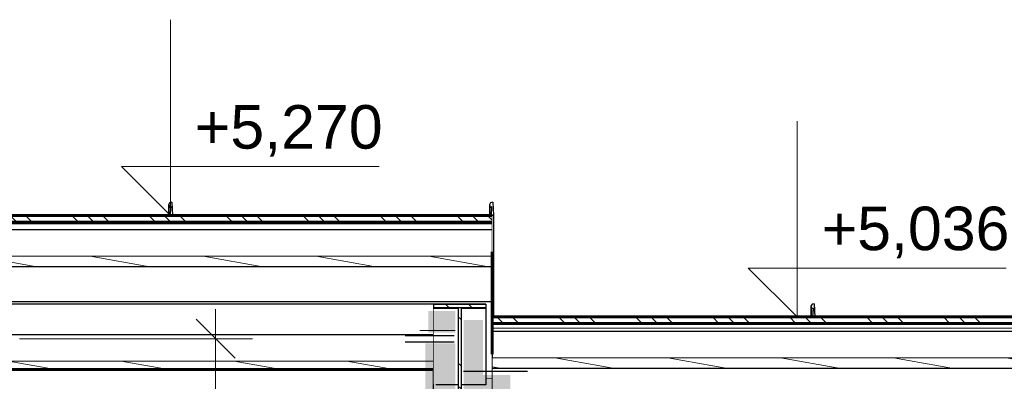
# Model space of a CAD drawing. Header units: millimetres. Extents: x -543656 to -529918, y -2500 to 6290.
# Tile 41 of 58: x -537204 to -534944, y 4888 to 5720. Entities that reach past the tile are written whole.
import ezdxf

# ---------------------------------------------------------------- set-up
doc = ezdxf.new("R2010")
doc.units = ezdxf.units.MM
doc.header["$MEASUREMENT"] = 0
doc.linetypes.add('Wipeout_Contour', pattern=[1000, 0, -1000])
for name, color, linetype in [('2 - KÓTA NS.2D', 7, 'Continuous'), ('2 - ČÁRA HLAVNÍ.2D', 7, 'Continuous'), ('4 - OBKLADY VNĚJŠÍ.3D', 7, 'Continuous'), ('4 - PRVKY KLEMPÍŘSKÉ.3D', 7, 'Continuous'), ('4 - PRVKY ZÁMEČNICKÉ.3D', 7, 'Continuous'), ('4 - STŘEŠNÍ KRYTINA.3D', 7, 'Continuous'), ('Konstrukce – Dělicí čáry vrstev', 7, 'Continuous'), ('Výplně - Povrchové', 7, 'Continuous'), ('Výplně – Řezové', 7, 'Continuous')]:
    doc.layers.add(name, color=color, linetype=linetype)
doc.styles.add('GENEROVANÝ_STYL_1', font='Arial.ttf')
doc.linetypes.add('ČÁRA PAROZÁBRANA', pattern='A,0,[1,B ŘEZ B-B´1.Shx,S=2.380952,R=0,X=0,Y=0.0075],-300,0', length=300)
doc.dimstyles.new('GENEROVANÝ_STYL__1', dxfattribs={"dimtxt": 100, "dimasz": 85.5, "dimexe": 0.18, "dimexo": 450, "dimgap": 0, "dimtad": 1, "dimdec": 0, "dimzin": 0, "dimdsep": 46, "dimtxsty": 'GENEROVANÝ_STYL_1', "dimblk": 'ARROWHEAD_6', "dimblk1": 'ARROWHEAD_6', "dimblk2": 'ARROWHEAD_6', "dimcen": 0.09, "dimclrd": 256, "dimclre": 256, "dimclrt": 256, "dimazin": 0, "dimtfac": 1, "dimtdec": 4, "dimtmove": 0, "dimatfit": 3, "dimfxl": 1, "dimtolj": 1, "dimtzin": 0, "dimarcsym": 0})
pattern_1 = [(135, (-1697940.48, 0), (88.388348, 88.388348), []), (135, (-1697958.16, -17.68), (88.388348, 88.388348), []), (135, (-1697975.84, -35.36), (88.388348, 88.388348), [])]
pattern_2 = [(0, (-1697940.485, 0), (0, 15), [])]
pattern_3 = [(170, (-1697940.485, 0), (7.8141678, 44.3163477), [])]

# ---------------------------------------------------------------- blocks, each defined once
blk = doc.blocks.new('Řez_19', base_point=(-1697940.5, 0))
at = {"color": 254, "linetype": 'Wipeout_Contour', "lineweight": 0, "ltscale": 5361503.890752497}
blk.add_wipeout([(-536134.2, 4661.3), (-536139.2, 4661.3), (-536139.2, 500), (-536119.2, 500), (-536119.2, 4894.8), (-536134.2, 4894.8), (-536134.2, 4879.8), (-536139.2, 4879.8), (-536139.2, 4833.9), (-536134.2, 4833.9)], dxfattribs=at).dxf.layer = 'Výplně - Povrchové'
at = {"layer": '4 - STŘEŠNÍ KRYTINA.3D', "color": 181, "linetype": 'Continuous', "lineweight": 30, "true_color": 0x9e3eff}
blk.add_line((-536119.2, 4894.8), (-536134.2, 4894.8), dxfattribs=at)
blk = doc.blocks.new('Řez_20', base_point=(-1697940.5, 0))
at = {"layer": 'Výplně – Řezové', "linetype": 'Continuous', "lineweight": 0, "true_color": 0x000000}
h = blk.add_hatch(dxfattribs=at)
h.set_pattern_fill('KOV_HLINÍK', color=18, style=0, pattern_type=2)
h.set_pattern_definition(pattern_1)
h.paths.add_polyline_path([(-537594.2, 5254.4), (-536119.2, 5254.4), (-536119.2, 5269.5), (-536121.7, 5269.5), (-536121.7, 5269.5), (-537594.2, 5269.5)])
h = blk.add_hatch(dxfattribs=at)
h.set_pattern_fill('DESKY_CETRIS__OSB____', color=18, style=0, pattern_type=2)
h.set_pattern_definition(pattern_2)
h.paths.add_polyline_path([(-537594.2, 5236.3), (-536119.2, 5236.3), (-536119.2, 5254.4), (-537594.2, 5254.4)])
h = blk.add_hatch(dxfattribs=at)
h.set_pattern_fill('DŘEVO___BEDNĚNÍ', color=18, style=0, pattern_type=2)
h.set_pattern_definition(pattern_3)
h.paths.add_polyline_path([(-537594.2, 5175.8), (-537594.2, 5151.7), (-536119.2, 5151.7), (-536119.2, 5175.8)])
at = {"layer": '4 - STŘEŠNÍ KRYTINA.3D', "color": 181, "linetype": 'Continuous', "lineweight": 15, "true_color": 0x9e3eff}
for p, q in [((-537594.2, 5269.5), (-537594.2, 5254.4)), ((-536119.2, 5269.5), (-536119.2, 5254.4))]:
    blk.add_line(p, q, dxfattribs=at)
at = {"layer": '4 - STŘEŠNÍ KRYTINA.3D', "color": 181, "linetype": 'Continuous', "lineweight": 60, "true_color": 0x9e3eff}
for p, q in [((-536858.7, 5269.5), (-537594.2, 5269.5)), ((-536119.2, 5269.5), (-536853.7, 5269.5))]:
    blk.add_line(p, q, dxfattribs=at)
at = {"layer": '4 - STŘEŠNÍ KRYTINA.3D', "color": 7, "linetype": 'Continuous', "lineweight": 30, "flags": 128}
for points in [[(-537594.2, 5254.4), (-537594.2, 5236.3), (-537594.2, 5175.8)], [(-536119.2, 5254.4), (-536119.2, 5236.3), (-536119.2, 5175.8)]]:
    blk.add_lwpolyline(points, dxfattribs=at)
at = {"layer": 'Konstrukce – Dělicí čáry vrstev', "color": 181, "linetype": 'Continuous', "lineweight": 60, "true_color": 0x9e3eff}
for p, q in [((-536853.7, 5269.5), (-536858.7, 5269.5)), ((-536119.2, 5254.4), (-537594.2, 5254.4))]:
    blk.add_line(p, q, dxfattribs=at)
at = {"layer": 'Konstrukce – Dělicí čáry vrstev', "color": 7, "linetype": 'Continuous', "lineweight": 30}
for p, q in [((-536119.2, 5236.3), (-537594.2, 5236.3)), ((-536119.2, 5151.7), (-537594.2, 5151.7))]:
    blk.add_line(p, q, dxfattribs=at)
at = {"layer": 'Konstrukce – Dělicí čáry vrstev', "color": 181, "linetype": 'ČÁRA PAROZÁBRANA', "lineweight": 15, "true_color": 0x9e3eff}
blk.add_line((-536119.2, 5175.8), (-537594.2, 5175.8), dxfattribs=at)
at = {"color": 254, "linetype": 'Wipeout_Contour', "lineweight": 0, "ltscale": 3225640.125871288}
blk.add_wipeout([(-537594.2, 5071.1), (-537594.2, 4894.8), (-537579.2, 4894.8), (-537579.2, 5065.8), (-537576.2, 5065.8), (-537576.2, 5071.1)], dxfattribs=at).dxf.layer = 'Výplně - Povrchové'
at = {"layer": '4 - STŘEŠNÍ KRYTINA.3D', "color": 181, "linetype": 'Continuous', "lineweight": 30, "true_color": 0x9e3eff}
blk.add_line((-537594.2, 4894.8), (-537594.2, 5071.1), dxfattribs=at)
at = {"layer": '4 - STŘEŠNÍ KRYTINA.3D', "color": 7, "linetype": 'Continuous', "lineweight": 0, "flags": 128}
blk.add_lwpolyline([(-537594.2, 5175.8), (-537594.2, 5151.7), (-537594.2, 5071.1)], dxfattribs=at)
at = {"color": 254, "linetype": 'Wipeout_Contour', "lineweight": 0, "ltscale": 3219796.690204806}
blk.add_wipeout([(-537574.2, 5071.1), (-537574.2, 5065.8), (-536134.2, 5065.8), (-536134.2, 4894.8), (-536119.2, 4894.8), (-536119.2, 5071.1)], dxfattribs=at).dxf.layer = 'Výplně - Povrchové'
at = {"layer": '4 - STŘEŠNÍ KRYTINA.3D', "color": 7, "linetype": 'Continuous', "lineweight": 30}
blk.add_line((-536119.2, 5071.1), (-537594.2, 5071.1), dxfattribs=at)
at = {"layer": '4 - STŘEŠNÍ KRYTINA.3D', "color": 181, "linetype": 'Continuous', "lineweight": 30, "true_color": 0x9e3eff}
blk.add_line((-536119.2, 5071.1), (-536119.2, 5036.1), dxfattribs=at)
at = {"layer": '4 - STŘEŠNÍ KRYTINA.3D', "color": 7, "linetype": 'Continuous', "lineweight": 0, "flags": 128}
blk.add_lwpolyline([(-536119.2, 5175.8), (-536119.2, 5151.7), (-536119.2, 5071.1)], dxfattribs=at)
blk = doc.blocks.new('Řez_22', base_point=(-1697940.5, 0))
at = {"layer": 'Výplně – Řezové', "linetype": 'Continuous', "lineweight": 0, "true_color": 0x000000}
h = blk.add_hatch(dxfattribs=at)
h.set_pattern_fill('KOV_HLINÍK', color=18, style=0, pattern_type=2)
h.set_pattern_definition(pattern_1)
h.paths.add_polyline_path([(-534644.2, 5036.1), (-536119.2, 5036.1), (-536119.2, 5021), (-534644.2, 5021)])
h = blk.add_hatch(dxfattribs=at)
h.set_pattern_fill('DESKY_CETRIS__OSB____', color=18, style=0, pattern_type=2)
h.set_pattern_definition(pattern_2)
h.paths.add_polyline_path([(-536119.2, 5002.7), (-534644.2, 5002.7), (-534644.2, 5021), (-536119.2, 5021)])
h = blk.add_hatch(dxfattribs=at)
h.set_pattern_fill('DŘEVO___BEDNĚNÍ', color=18, style=0, pattern_type=2)
h.set_pattern_definition(pattern_3)
h.paths.add_polyline_path([(-534644.2, 4942), (-536119.2, 4942), (-536119.2, 4917.7), (-534644.2, 4917.7)])
at = {"layer": '4 - STŘEŠNÍ KRYTINA.3D', "color": 181, "linetype": 'Continuous', "lineweight": 15, "true_color": 0x9e3eff}
for p, q in [((-536119.2, 5036.1), (-536119.2, 5021)), ((-534644.2, 5036.1), (-534644.2, 5021))]:
    blk.add_line(p, q, dxfattribs=at)
at = {"layer": '4 - STŘEŠNÍ KRYTINA.3D', "color": 181, "linetype": 'Continuous', "lineweight": 60, "true_color": 0x9e3eff}
for p, q in [((-535383.7, 5036.1), (-536119.2, 5036.1)), ((-534644.2, 5036.1), (-535378.7, 5036.1))]:
    blk.add_line(p, q, dxfattribs=at)
at = {"layer": '4 - STŘEŠNÍ KRYTINA.3D', "color": 7, "linetype": 'Continuous', "lineweight": 30, "flags": 128}
for points in [[(-536119.2, 5021), (-536119.2, 5002.7), (-536119.2, 4942)], [(-534644.2, 5021), (-534644.2, 5002.7), (-534644.2, 4942)]]:
    blk.add_lwpolyline(points, dxfattribs=at)
at = {"layer": '4 - STŘEŠNÍ KRYTINA.3D', "color": 7, "linetype": 'Continuous', "lineweight": 0, "flags": 128}
blk.add_lwpolyline([(-534644.2, 4942), (-534644.2, 4917.7), (-534644.2, 4836.7)], dxfattribs=at)
at = {"layer": 'Konstrukce – Dělicí čáry vrstev', "color": 181, "linetype": 'Continuous', "lineweight": 60, "true_color": 0x9e3eff}
for p, q in [((-534644.2, 5021), (-536119.2, 5021)), ((-535378.7, 5036.1), (-535383.7, 5036.1))]:
    blk.add_line(p, q, dxfattribs=at)
at = {"layer": 'Konstrukce – Dělicí čáry vrstev', "color": 7, "linetype": 'Continuous', "lineweight": 30}
for p, q in [((-534644.2, 5002.7), (-536119.2, 5002.7)), ((-534644.2, 4917.7), (-536119.2, 4917.7))]:
    blk.add_line(p, q, dxfattribs=at)
at = {"layer": 'Konstrukce – Dělicí čáry vrstev', "color": 181, "linetype": 'ČÁRA PAROZÁBRANA', "lineweight": 15, "true_color": 0x9e3eff}
blk.add_line((-534644.2, 4942), (-536119.2, 4942), dxfattribs=at)
at = {"color": 254, "linetype": 'Wipeout_Contour', "lineweight": 0, "ltscale": 3214495.222316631}
blk.add_wipeout([(-536119.2, 4836.7), (-536119.2, 4609.7), (-536104.2, 4609.7), (-536104.2, 4829.9), (-534961.2, 4829.9), (-534961.2, 4836.7)], dxfattribs=at).dxf.layer = 'Výplně - Povrchové'
at = {"layer": '4 - STŘEŠNÍ KRYTINA.3D', "color": 181, "linetype": 'Continuous', "lineweight": 30, "true_color": 0x9e3eff}
blk.add_line((-536119.2, 4609.7), (-536119.2, 4836.7), dxfattribs=at)
at = {"layer": '4 - STŘEŠNÍ KRYTINA.3D', "color": 7, "linetype": 'Continuous', "lineweight": 30}
blk.add_line((-534961.2, 4836.7), (-536119.2, 4836.7), dxfattribs=at)
at = {"layer": '4 - STŘEŠNÍ KRYTINA.3D', "color": 7, "linetype": 'Continuous', "lineweight": 0, "flags": 128}
blk.add_lwpolyline([(-536119.2, 4942), (-536119.2, 4917.7), (-536119.2, 4836.7)], dxfattribs=at)
at = {"layer": 'Konstrukce – Dělicí čáry vrstev', "color": 7, "linetype": 'Continuous', "lineweight": 30, "flags": 128}
blk.add_lwpolyline([(-534644.2, 4836.7), (-534663.2, 4836.7), (-534723.2, 4836.7), (-534883.2, 4836.7), (-534943.2, 4836.7), (-534961.2, 4836.7)], dxfattribs=at)
blk = doc.blocks.new('Řez_53', base_point=(-1697940.5, 0))
at = {"layer": '4 - OBKLADY VNĚJŠÍ.3D', "color": 7, "linetype": 'Continuous', "lineweight": 30}
blk.add_line((-536254.2, 5065.8), (-537459.2, 5065.8), dxfattribs=at)
at = {"layer": 'Konstrukce – Dělicí čáry vrstev', "color": 7, "linetype": 'Continuous', "lineweight": 30}
for p, q in [((-537459.2, 5065.8), (-537459.2, 5055.9)), ((-536254.2, 5065.8), (-536254.2, 5055.9)), ((-536254.2, 4995.3), (-537459.2, 4995.3))]:
    blk.add_line(p, q, dxfattribs=at)
at = {"layer": 'Konstrukce – Dělicí čáry vrstev', "color": 7, "linetype": 'Continuous', "lineweight": 0}
blk.add_line((-536254.2, 4934.8), (-537459.2, 4934.8), dxfattribs=at)
at = {"color": 254, "linetype": 'Wipeout_Contour', "lineweight": 0, "ltscale": 2147513.906360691}
blk.add_wipeout([(-537459.2, 4915.7), (-537459.2, 4749.8), (-536254.2, 4749.8), (-536254.2, 4915.7)], dxfattribs=at).dxf.layer = 'Výplně - Povrchové'
at = {"layer": 'Výplně – Řezové', "linetype": 'Continuous', "lineweight": 0, "true_color": 0x000000}
h = blk.add_hatch(dxfattribs=at)
h.set_pattern_fill('DŘEVO___BEDNĚNÍ', color=18, style=0, pattern_type=2)
h.set_pattern_definition(pattern_3)
h.paths.add_polyline_path([(-537459.2, 4915.7), (-536254.2, 4915.7), (-536254.2, 4934.8), (-537459.2, 4934.8)])
at = {"layer": '4 - OBKLADY VNĚJŠÍ.3D', "color": 7, "linetype": 'Continuous', "lineweight": 30}
for p, q in [((-537459.2, 4915.7), (-537459.2, 4833.9)), ((-536254.2, 4833.9), (-536254.2, 4915.7))]:
    blk.add_line(p, q, dxfattribs=at)
at = {"layer": '4 - OBKLADY VNĚJŠÍ.3D', "color": 7, "linetype": 'Continuous', "lineweight": 60}
blk.add_line((-536254.2, 4915.7), (-537459.2, 4915.7), dxfattribs=at)
at = {"layer": '4 - OBKLADY VNĚJŠÍ.3D', "color": 7, "linetype": 'Continuous', "lineweight": 30, "flags": 128}
for points in [[(-537459.2, 5055.9), (-537459.2, 4995.3), (-537459.2, 4934.8), (-537459.2, 4915.7)], [(-536254.2, 5055.9), (-536254.2, 4995.3), (-536254.2, 4934.8), (-536254.2, 4915.7)]]:
    blk.add_lwpolyline(points, dxfattribs=at)
blk = doc.blocks.new('Řez_96', base_point=(-1697940.5, 0))
at = {"color": 254, "linetype": 'Wipeout_Contour', "lineweight": 0, "ltscale": 2144742.761983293}
blk.add_wipeout([(-536191.1, 5055.9), (-536191.1, 4879.8), (-536134.2, 4879.8), (-536134.2, 5055.9)], dxfattribs=at).dxf.layer = 'Výplně - Povrchové'
at = {"color": 254, "linetype": 'Wipeout_Contour', "lineweight": 0, "ltscale": 2144860.79618413}
blk.add_wipeout([(-536134.2, 4824), (-536254.2, 4824), (-536254.2, 4661.3), (-536134.2, 4661.3)], dxfattribs=at).dxf.layer = 'Výplně - Povrchové'
at = {"layer": '4 - PRVKY ZÁMEČNICKÉ.3D', "color": 181, "linetype": 'Continuous', "lineweight": 30, "true_color": 0x9e3eff}
for p, q in [((-536134.2, 5065.8), (-536134.2, 5055.9)), ((-536134.2, 5055.9), (-536134.2, 4879.8)), ((-536134.2, 4879.8), (-536139.2, 4879.8)), ((-536254.2, 4833.9), (-536254.2, 4824)), ((-536197.3, 4833.9), (-536254.2, 4833.9)), ((-536254.2, 4824), (-536254.2, 4661.3)), ((-536134.2, 4824), (-536254.2, 4824)), ((-536134.2, 4833.9), (-536191.1, 4833.9)), ((-536134.2, 4833.9), (-536134.2, 4824)), ((-536134.2, 4824), (-536134.2, 4661.3)), ((-536249.2, 4661.3), (-536254.2, 4661.3)), ((-536139.2, 4661.3), (-536249.2, 4661.3)), ((-536134.2, 4661.3), (-536139.2, 4661.3))]:
    blk.add_line(p, q, dxfattribs=at)
at = {"color": 254, "linetype": 'Wipeout_Contour', "lineweight": 0, "ltscale": 3217537.190690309}
blk.add_wipeout([(-536254.2, 5055.9), (-536254.2, 4881.5), (-536249.2, 4881.5), (-536249.2, 4879.8), (-536197.3, 4879.8), (-536197.3, 5055.9)], dxfattribs=at).dxf.layer = 'Výplně - Povrchové'
at = {"layer": 'Výplně – Řezové', "linetype": 'Continuous', "lineweight": 0, "true_color": 0x000000}
h = blk.add_hatch(dxfattribs=at)
h.set_pattern_fill('KOV_OCEL', color=18, style=0, pattern_type=2)
h.set_pattern_definition([(135, (-1697940.48, 0), (79.549513, 79.549513), []), (135, (-1697967, -26.52), (79.549513, 79.549513), [])])
h.paths.add_polyline_path([(-536134.2, 5055.9), (-536134.2, 5065.8), (-536254.2, 5065.8), (-536254.2, 5055.9), (-536197.3, 5055.9), (-536197.3, 4833.9), (-536254.2, 4833.9), (-536254.2, 4824), (-536134.2, 4824), (-536134.2, 4833.9), (-536191.1, 4833.9), (-536191.1, 5055.9)])
at = {"layer": '4 - PRVKY ZÁMEČNICKÉ.3D', "color": 181, "linetype": 'Continuous', "lineweight": 30, "true_color": 0x9e3eff}
for p, q in [((-536197.3, 5055.9), (-536254.2, 5055.9)), ((-536197.3, 5055.9), (-536197.3, 4833.9)), ((-536191.1, 5055.9), (-536191.1, 4833.9)), ((-536134.2, 5055.9), (-536191.1, 5055.9)), ((-536197.3, 4879.8), (-536249.2, 4879.8)), ((-536139.2, 4879.8), (-536191.1, 4879.8))]:
    blk.add_line(p, q, dxfattribs=at)
at = {"layer": '4 - PRVKY ZÁMEČNICKÉ.3D', "color": 181, "linetype": 'Continuous', "lineweight": 30, "true_color": 0x9e3eff, "flags": 128}
blk.add_lwpolyline([(-536134.2, 5065.8), (-536194.2, 5065.8), (-536254.2, 5065.8)], dxfattribs=at)
blk = doc.blocks.new('Řez_127', base_point=(-1697940.5, 0))
at = {"color": 254, "linetype": 'Wipeout_Contour', "lineweight": 0, "ltscale": 2147538.481993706}
blk.add_wipeout([(-536859.3, 5288.8), (-536859.3, 5269.5), (-536858.7, 5269.5), (-536857.9, 5289.7)], dxfattribs=at).dxf.layer = 'Výplně - Povrchové'
at = {"color": 254, "linetype": 'Wipeout_Contour', "lineweight": 0, "ltscale": 2147544.233434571}
blk.add_wipeout([(-536860.9, 5289.4), (-536860.9, 5269.5), (-536859.3, 5269.5), (-536859.3, 5288.8)], dxfattribs=at).dxf.layer = 'Výplně - Povrchové'
at = {"color": 254, "linetype": 'Wipeout_Contour', "lineweight": 0, "ltscale": 2147550.932906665}
blk.add_wipeout([(-536862.6, 5294.2), (-536862.6, 5269.5), (-536860.9, 5269.5), (-536860.9, 5289.4)], dxfattribs=at).dxf.layer = 'Výplně - Povrchové'
at = {"layer": 'Výplně – Řezové', "linetype": 'Continuous', "lineweight": 0, "true_color": 0x000000}
h = blk.add_hatch(dxfattribs=at)
h.set_pattern_fill('KOV_HLINÍK', color=18, style=0, pattern_type=2)
h.set_pattern_definition(pattern_1)
h.paths.add_polyline_path([(-536859.3, 5288.8), (-536857.9, 5289.7), (-536858.7, 5269.5), (-536853.7, 5269.5), (-536855.2, 5299.8), (-536860.2, 5298.7), (-536862.6, 5294.2), (-536860.9, 5289.4)])
at = {"layer": '4 - PRVKY KLEMPÍŘSKÉ.3D', "color": 181, "linetype": 'Continuous', "lineweight": 30, "true_color": 0x9e3eff}
for p, q in [((-536860.2, 5298.7), (-536862.6, 5294.2)), ((-536862.6, 5294.2), (-536862.6, 5269.5)), ((-536862.6, 5294.2), (-536860.9, 5289.4)), ((-536855.2, 5299.8), (-536860.2, 5298.7)), ((-536855.2, 5299.8), (-536853.7, 5269.5)), ((-536860.9, 5289.4), (-536859.3, 5288.8)), ((-536857.9, 5289.7), (-536859.3, 5288.8)), ((-536857.9, 5289.7), (-536858.7, 5269.5))]:
    blk.add_line(p, q, dxfattribs=at)
blk = doc.blocks.new('Řez_128', base_point=(-1697940.5, 0))
at = {"color": 254, "linetype": 'Wipeout_Contour', "lineweight": 0, "ltscale": 2144590.623401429}
blk.add_wipeout([(-536122.3, 5288.8), (-536122.3, 5269.5), (-536121.7, 5269.5), (-536120.9, 5289.7)], dxfattribs=at).dxf.layer = 'Výplně - Povrchové'
at = {"color": 254, "linetype": 'Wipeout_Contour', "lineweight": 0, "ltscale": 2144596.375133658}
blk.add_wipeout([(-536123.9, 5289.3), (-536123.9, 5269.5), (-536122.3, 5269.5), (-536122.3, 5288.8)], dxfattribs=at).dxf.layer = 'Výplně - Povrchové'
at = {"color": 254, "linetype": 'Wipeout_Contour', "lineweight": 0, "ltscale": 2144571.769977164}
blk.add_wipeout([(-536119.2, 5269.5), (-536119.2, 5078.3), (-536116.7, 5078.3), (-536116.7, 5269.5)], dxfattribs=at).dxf.layer = 'Výplně - Povrchové'
at = {"layer": '4 - PRVKY KLEMPÍŘSKÉ.3D', "color": 181, "linetype": 'Continuous', "lineweight": 30, "true_color": 0x9e3eff}
blk.add_line((-536116.7, 5078.3), (-536119.2, 5078.3), dxfattribs=at)
at = {"color": 254, "linetype": 'Wipeout_Contour', "lineweight": 0, "ltscale": 2144603.074672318}
blk.add_wipeout([(-536125.6, 5294.2), (-536125.6, 5269.5), (-536123.9, 5269.5), (-536123.9, 5289.3)], dxfattribs=at).dxf.layer = 'Výplně - Povrchové'
at = {"layer": 'Výplně – Řezové', "linetype": 'Continuous', "lineweight": 0, "true_color": 0x000000}
h = blk.add_hatch(dxfattribs=at)
h.set_pattern_fill('KOV_HLINÍK', color=18, style=0, pattern_type=2)
h.set_pattern_definition(pattern_1)
h.paths.add_polyline_path([(-536122.3, 5288.8), (-536120.9, 5289.7), (-536121.7, 5269.5), (-536116.7, 5269.5), (-536118.2, 5299.7), (-536123.2, 5298.6), (-536125.6, 5294.2), (-536123.9, 5289.3)])
at = {"layer": '4 - PRVKY KLEMPÍŘSKÉ.3D', "color": 181, "linetype": 'Continuous', "lineweight": 30, "true_color": 0x9e3eff}
for p, q in [((-536123.2, 5298.6), (-536125.6, 5294.2)), ((-536125.6, 5294.2), (-536125.6, 5269.5)), ((-536125.6, 5294.2), (-536123.9, 5289.3)), ((-536118.2, 5299.7), (-536123.2, 5298.6)), ((-536118.2, 5299.7), (-536116.7, 5269.5)), ((-536123.9, 5289.3), (-536122.3, 5288.8)), ((-536120.9, 5289.7), (-536122.3, 5288.8)), ((-536120.9, 5289.7), (-536121.7, 5269.5)), ((-536116.7, 5269.5), (-536121.7, 5269.5)), ((-536116.7, 5269.5), (-536116.7, 5078.3))]:
    blk.add_line(p, q, dxfattribs=at)
blk = doc.blocks.new('Řez_129', base_point=(-1697940.5, 0))
at = {"color": 254, "linetype": 'Wipeout_Contour', "lineweight": 0, "ltscale": 2141629.767282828}
blk.add_wipeout([(-535384.3, 5055.5), (-535384.3, 5036.1), (-535383.7, 5036.1), (-535382.9, 5056.4)], dxfattribs=at).dxf.layer = 'Výplně - Povrchové'
at = {"color": 254, "linetype": 'Wipeout_Contour', "lineweight": 0, "ltscale": 2141635.518861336}
blk.add_wipeout([(-535385.9, 5036.1), (-535384.3, 5036.1), (-535384.3, 5055.5), (-535385.9, 5056.1)], dxfattribs=at).dxf.layer = 'Výplně - Povrchové'
at = {"color": 254, "linetype": 'Wipeout_Contour', "lineweight": 0, "ltscale": 2141642.216478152}
blk.add_wipeout([(-535387.6, 5036.1), (-535385.9, 5036.1), (-535385.9, 5056.1), (-535387.6, 5060.9)], dxfattribs=at).dxf.layer = 'Výplně - Povrchové'
at = {"layer": 'Výplně – Řezové', "linetype": 'Continuous', "lineweight": 0, "true_color": 0x000000}
h = blk.add_hatch(dxfattribs=at)
h.set_pattern_fill('KOV_HLINÍK', color=18, style=0, pattern_type=2)
h.set_pattern_definition(pattern_1)
h.paths.add_polyline_path([(-535384.3, 5055.5), (-535382.9, 5056.4), (-535383.7, 5036.1), (-535378.7, 5036.1), (-535380.2, 5066.5), (-535385.2, 5065.4), (-535387.6, 5060.9), (-535385.9, 5056.1)])
at = {"layer": '4 - PRVKY KLEMPÍŘSKÉ.3D', "color": 181, "linetype": 'Continuous', "lineweight": 30, "true_color": 0x9e3eff}
for p, q in [((-535385.2, 5065.4), (-535387.6, 5060.9)), ((-535380.2, 5066.5), (-535385.2, 5065.4)), ((-535380.2, 5066.5), (-535378.7, 5036.1)), ((-535387.6, 5060.9), (-535387.6, 5036.1)), ((-535387.6, 5060.9), (-535385.9, 5056.1)), ((-535385.9, 5056.1), (-535384.3, 5055.5)), ((-535382.9, 5056.4), (-535384.3, 5055.5)), ((-535382.9, 5056.4), (-535383.7, 5036.1))]:
    blk.add_line(p, q, dxfattribs=at)
blk = doc.blocks.new('Řez_130', base_point=(-1697940.5, 0))
at = {"color": 254, "linetype": 'Wipeout_Contour', "lineweight": 0, "ltscale": 2144567.284190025}
blk.add_wipeout([(-536116.7, 5078.3), (-536119.2, 5078.3), (-536119.2, 5036.1), (-536116.7, 5036.1)], dxfattribs=at).dxf.layer = 'Výplně - Povrchové'
at = {"layer": '4 - PRVKY KLEMPÍŘSKÉ.3D', "color": 181, "linetype": 'Continuous', "lineweight": 30, "true_color": 0x9e3eff}
blk.add_line((-536116.7, 5078.3), (-536116.7, 5036.1), dxfattribs=at)
blk = doc.blocks.new('Kóta_3', base_point=(-536858.4, 5269.5))
at = {"layer": '2 - KÓTA NS.2D', "color": 96, "linetype": 'Continuous', "lineweight": 15, "true_color": 0x007d00}
for p, q in [((-536858.4, 5269.5), (-536858.4, 5719.5)), ((-536858.4, 5269.5), (-536970.9, 5382)), ((-536970.9, 5382), (-536858.4, 5382)), ((-536858.4, 5382), (-536378.9, 5382))]:
    blk.add_line(p, q, dxfattribs=at)
at = {"layer": '2 - KÓTA NS.2D', "color": 96, "linetype": 'Continuous', "lineweight": 0, "true_color": 0x007d00}
for q in [(-536942.8, 5269.5), (-536774.1, 5269.5)]:
    blk.add_line((-536858.4, 5269.5), q, dxfattribs=at)
at = {"layer": '2 - KÓTA NS.2D', "color": 96, "lineweight": 0, "true_color": 0x007d00, "insert": (-536802.2, 5404.5), "char_height": 100, "attachment_point": 7, "style": 'GENEROVANÝ_STYL_1'}
blk.add_mtext('\\A1;{\\pql;\\fArial|b0|i0|c0|p0;\\W1.000000;+5,270}', dxfattribs=at)
blk = doc.blocks.new('Kóta_4', base_point=(-535419.2, 5036.1))
at = {"layer": '2 - KÓTA NS.2D', "color": 96, "linetype": 'Continuous', "lineweight": 15, "true_color": 0x007d00}
for p, q in [((-535419.2, 5036.1), (-535419.2, 5486.1)), ((-535419.2, 5036.1), (-535531.7, 5148.6)), ((-535531.7, 5148.6), (-535419.2, 5148.6)), ((-535419.2, 5148.6), (-534939.7, 5148.6))]:
    blk.add_line(p, q, dxfattribs=at)
at = {"layer": '2 - KÓTA NS.2D', "color": 96, "linetype": 'Continuous', "lineweight": 0, "true_color": 0x007d00}
for q in [(-535503.6, 5036.1), (-535334.8, 5036.1)]:
    blk.add_line((-535419.2, 5036.1), q, dxfattribs=at)
at = {"layer": '2 - KÓTA NS.2D', "color": 96, "lineweight": 0, "true_color": 0x007d00, "insert": (-535363, 5171.1), "char_height": 100, "attachment_point": 7, "style": 'GENEROVANÝ_STYL_1'}
blk.add_mtext('\\A1;{\\pql;\\fArial|b0|i0|c0|p0;\\W1.000000;+5,036}', dxfattribs=at)
blk = doc.blocks.new('*D199', base_point=(-1697940.5, 0))
at = {"layer": '2 - KÓTA NS.2D', "color": 96, "linetype": 'Continuous', "lineweight": 0, "true_color": 0x007d00}
for p, q in [((-536754.5, 4986.2), (-536754.5, 5053.7)), ((-536670.1, 4986.2), (-537204.5, 4986.2)), ((-536754.5, 500), (-536754.5, 4986.2)), ((-536670.1, 500), (-537204.5, 500))]:
    blk.add_line(p, q, dxfattribs=at)
at = {"layer": '2 - KÓTA NS.2D', "color": 96, "linetype": 'Continuous', "lineweight": 15, "true_color": 0x007d00}
for p, q in [((-536709.5, 4941.2), (-536799.5, 5031.2)), ((-536799.5, 545), (-536709.5, 455))]:
    blk.add_line(p, q, dxfattribs=at)
at = {"layer": '2 - KÓTA NS.2D', "color": 96, "lineweight": 0, "true_color": 0x007d00, "char_height": 100, "attachment_point": 7, "rotation": 90, "style": 'GENEROVANÝ_STYL_1'}
for s, insert in [('\\A1;{\\pql;\\fArial|b0|i0|c0|p0;\\W1.000000;4\xa0486}', (-536774.5, 2685.9)), ('\\A1;{\\pql;\\fArial|b0|i0|c0|p0;\\W1.000000;200}', (-536774.5, 545))]:
    blk.add_mtext(s, dxfattribs=dict(at, insert=insert))
blk = doc.blocks.new('ARROWHEAD_6')
at = {"color": 0, "linetype": 'Continuous', "lineweight": 0}
for p, q in [((-0.5, -0.5), (0.5, 0.5)), ((0, 0), (-1, 0))]:
    blk.add_line(p, q, dxfattribs=at)

msp = doc.modelspace()

# ---------------------------------------------------------------- block references
at = {"layer": '4 - STŘEŠNÍ KRYTINA.3D', "lineweight": 0}
msp.add_blockref('Řez_19', (-1697940.5, 0), dxfattribs=at)

# ---------------------------------------------------------------- next in the draw order: block references
msp.add_blockref('Řez_20', (-1697940.5, 0), dxfattribs=at)

# ---------------------------------------------------------------- next in the draw order: block references
at = {"layer": '4 - OBKLADY VNĚJŠÍ.3D', "lineweight": 0}
msp.add_blockref('Řez_53', (-1697940.5, 0), dxfattribs=at)
at = {"layer": '4 - PRVKY KLEMPÍŘSKÉ.3D', "lineweight": 0}
for name in ['Řez_127', 'Řez_128']:
    msp.add_blockref(name, (-1697940.5, 0), dxfattribs=at)
at = {"layer": '4 - STŘEŠNÍ KRYTINA.3D', "lineweight": 0}
msp.add_blockref('Řez_22', (-1697940.5, 0), dxfattribs=at)

# ---------------------------------------------------------------- next in the draw order: block references
at = {"layer": '2 - KÓTA NS.2D', "color": 96, "linetype": 'Continuous', "lineweight": 0, "true_color": 0x007d00}
msp.add_blockref('Kóta_3', (-536858.4, 5269.5), dxfattribs=at)
at = {"layer": '4 - PRVKY KLEMPÍŘSKÉ.3D', "lineweight": 0}
for name in ['Řez_130', 'Řez_129']:
    msp.add_blockref(name, (-1697940.5, 0), dxfattribs=at)
at = {"layer": '4 - PRVKY ZÁMEČNICKÉ.3D', "lineweight": 0}
msp.add_blockref('Řez_96', (-1697940.5, 0), dxfattribs=at)

# ---------------------------------------------------------------- next in the draw order: dimensions: what is measured, and where the dimension line sits
at = {"layer": '2 - KÓTA NS.2D', "color": 96, "linetype": 'Continuous', "lineweight": 0, "true_color": 0x007d00}
dim = msp.add_linear_dim(base=(-536754.5, 4986.2), p1=(-539944.2, 500), p2=(-536754.5, 4986.2), angle=90, dimstyle='GENEROVANÝ_STYL__1', dxfattribs=at)
dim.commit()
dim.dimension.update_dxf_attribs({"geometry": '*D199', "text_midpoint": (-536824.5, 2862.5), "dimtype": 160, "text_rotation": 90})

# ---------------------------------------------------------------- next in the draw order: hatches: boundary and pattern name
at = {"layer": '2 - ČÁRA HLAVNÍ.2D', "linetype": 'Continuous', "lineweight": 0, "true_color": 0xffffff}
for points in [[(-536265.8, 5049.6), (-536204.3, 5049.6), (-536204.3, 5000.1), (-536265.8, 5000.1)], [(-536185.1, 4840.4), (-536185.1, 5029.5), (-536140.3, 5029.5), (-536140.3, 4903), (-536077.8, 4903), (-536077.8, 4840.4), (-536096.5, 4840.4), (-536096.5, 4784.7), (-536083.7, 4784.7), (-536083.7, 4719.9), (-536096.5, 4719.9), (-536096.5, 4593), (-536113.9, 4593), (-536113.9, 4840.4), (-536140.3, 4840.4)], [(-536272.8, 4975.6), (-536204.3, 4975.6), (-536204.3, 4842.3), (-536272.8, 4842.3)]]:
    msp.add_hatch(color=7, dxfattribs=at).paths.add_polyline_path(points)

# ---------------------------------------------------------------- next in the draw order: linework, layer by layer
at = {"layer": '2 - ČÁRA HLAVNÍ.2D', "color": 181, "linetype": 'Continuous', "lineweight": 60, "true_color": 0x9e3eff}
msp.add_line((-536119.2, 4950.4), (-536119.2, 5185.7), dxfattribs=at)
at = {"layer": '2 - ČÁRA HLAVNÍ.2D', "color": 181, "linetype": 'Continuous', "lineweight": 30, "true_color": 0x9e3eff}
for p, q in [((-536254.2, 5065.8), (-536134.2, 5065.8)), ((-536254.2, 5058), (-536134.2, 5058))]:
    msp.add_line(p, q, dxfattribs=at)
at = {"layer": '2 - ČÁRA HLAVNÍ.2D', "color": 7, "linetype": 'Continuous', "lineweight": 0}
msp.add_line((-536286, 5005.3), (-536204.3, 5005.3), dxfattribs=at)
at = {"layer": '2 - ČÁRA HLAVNÍ.2D', "color": 7, "linetype": 'Continuous', "lineweight": 30}
for p, q in [((-536319.3, 4993.3), (-536207.1, 4993.3)), ((-536319.3, 4978.8), (-536207.1, 4978.8)), ((-536038.7, 4910.9), (-536185.1, 4910.9))]:
    msp.add_line(p, q, dxfattribs=at)

# ---------------------------------------------------------------- next in the draw order: block references
at = {"layer": '2 - KÓTA NS.2D', "color": 96, "linetype": 'Continuous', "lineweight": 0, "true_color": 0x007d00}
msp.add_blockref('Kóta_4', (-535419.2, 5036.1), dxfattribs=at)

doc.saveas('drawing.dxf')
